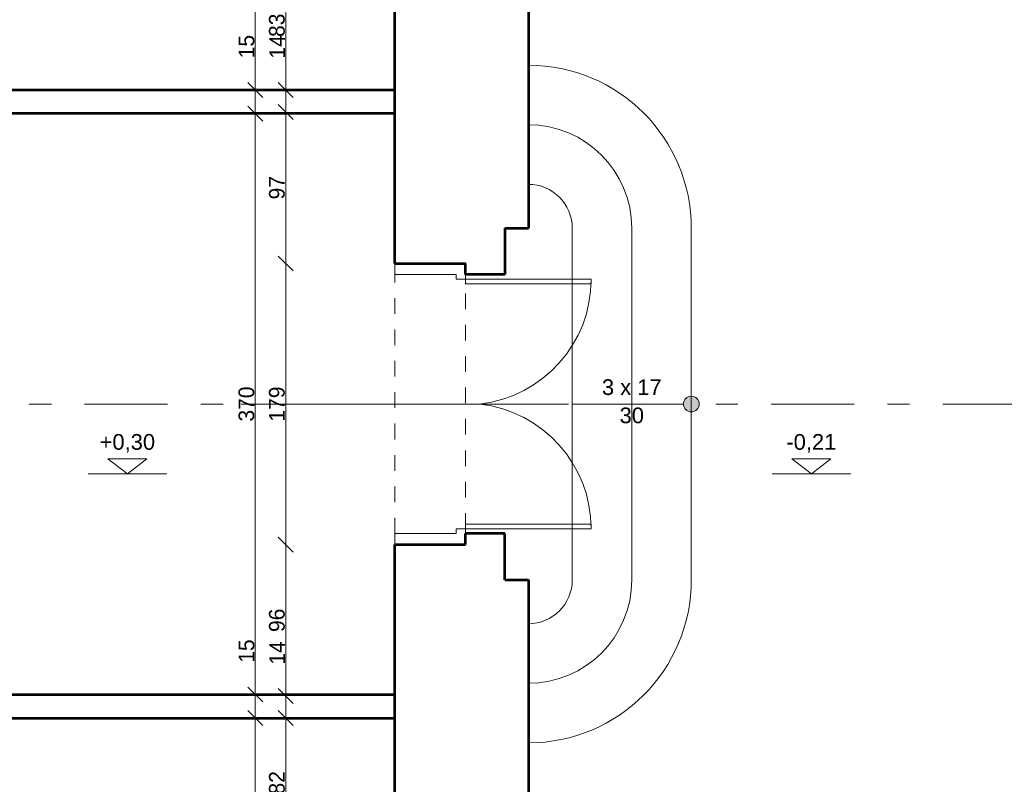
# Model space of a CAD drawing. Header units: inches. Extents: x -21887 to 84279, y -131485 to 67836.
# Tile 159 of 256: x 61619 to 67893, y 6839 to 11709. Entities that reach past the tile are written whole.
import ezdxf

# ---------------------------------------------------------------- set-up
doc = ezdxf.new("R2010")
doc.units = ezdxf.units.IN
doc.header["$MEASUREMENT"] = 0
for name, pattern in [('Dashed copy', [200, 100, -100]), ('Double Dashed', [1093.611073, 529.166651, -211.666656, 141.111112, -211.666656]), ('Long Dashed', [1058.333302, 634.99999, -423.333311])]:
    doc.linetypes.add(name, pattern=pattern)
doc.layers.get('0').update_dxf_attribs({"lineweight": 13})
doc.layers.get('Defpoints').update_dxf_attribs({"lineweight": 13})
for name, color, linetype, lineweight in [('AI_MURY', 7, 'Continuous', 53), ('Dimensioning', 7, 'Continuous', 13), ('DRZWI', 7, 'Continuous', 13), ('dzialowki', 7, 'Continuous', 53), ('PODCIAGI', 7, 'Continuous', 13), ('schodzy', 7, 'Continuous', 13)]:
    doc.layers.add(name, color=color, linetype=linetype, lineweight=lineweight)
doc.styles.add('GENERATED_STYLE_7', font='txt')
doc.styles.add('Style-Courier New', font='txt')
doc.dimstyles.new('Dimstyle_4', dxfattribs={"dimtxt": 100, "dimasz": 95, "dimexe": 0, "dimexo": 0, "dimgap": 0.09, "dimtad": 1, "dimdec": 0, "dimlfac": 0.1, "dimzin": 0, "dimdsep": 46, "dimlunit": 5, "dimtxsty": 'GENERATED_STYLE_7', "dimblk": 'ARROWHEAD_6', "dimcen": 0.09, "dimclrd": 161, "dimclre": 161, "dimclrt": 7, "dimadec": 0, "dimazin": 0, "dimtfac": 1, "dimtdec": 0, "dimtmove": 0, "dimatfit": 3, "dimfxl": 0, "dimtolj": 1, "dimtzin": 0, "dimarcsym": 0})

# ---------------------------------------------------------------- blocks, each defined once
blk = doc.blocks.new('ARROWHEAD_6')
at = {"color": 0, "linetype": 'Continuous'}
for p, q in [((0, 0), (-1, 0)), ((-0.5, -0.5), (0.5, 0.5))]:
    blk.add_line(p, q, dxfattribs=at)
blk = doc.blocks.new('*U162')
at = {"layer": 'Defpoints', "color": 0, "linetype": 'Continuous'}
for p in [(63110.2, 7260.7), (63120.5, 7260.7), (63120.5, 3490.7)]:
    blk.add_point(p, dxfattribs=at)
at = {"layer": 'Dimensioning', "color": 161, "linetype": 'Continuous', "lineweight": -2}
for p, q in [((63120.3, 7260.7), (63120.5, 7260.7)), ((63120.5, 3585.7), (63120.5, 7165.7))]:
    blk.add_line(p, q, dxfattribs=at)
at = {"layer": 'Dimensioning', "color": 161, "linetype": 'Continuous', "lineweight": -2, "xscale": 95, "yscale": 95, "zscale": 95}
for p, rotation in [((63120.5, 7260.7), 90), ((63120.5, 3490.7), 270)]:
    blk.add_blockref('ARROWHEAD_6', p, dxfattribs=dict(at, rotation=rotation))
at = {"layer": 'Dimensioning', "color": 7, "linetype": 'Continuous', "insert": (63064.2, 5375.7), "char_height": 100, "attachment_point": 5, "rotation": 90, "style": 'GENERATED_STYLE_7'}
blk.add_mtext('377', dxfattribs=at)
blk = doc.blocks.new('*D1838')
at = {"layer": 'Defpoints'}
for p in [(63110.2, 7260.7), (63120.5, 7260.7), (63120.5, 5375.7), (63120.5, 3490.7)]:
    blk.add_point(p, dxfattribs=at)
at = {"layer": 'Dimensioning', "color": 161, "linetype": 'Continuous'}
blk.add_blockref('*U162', (0, 0), dxfattribs=at)
blk = doc.blocks.new('*U163')
at = {"layer": 'Defpoints', "color": 0, "linetype": 'Continuous'}
for p in [(63120.5, 7410.7), (63120.5, 7410.7), (63110.2, 7260.7)]:
    blk.add_point(p, dxfattribs=at)
at = {"layer": 'Dimensioning', "color": 161, "linetype": 'Continuous', "lineweight": -2}
for p, q in [((63120.5, 7505.7), (63120.5, 7774.1)), ((63120.5, 7260.7), (63120.5, 7410.7)), ((63120.3, 7260.7), (63120.5, 7260.7)), ((63120.5, 7165.7), (63120.5, 7070.7))]:
    blk.add_line(p, q, dxfattribs=at)
at = {"layer": 'Dimensioning', "color": 161, "linetype": 'Continuous', "lineweight": -2, "xscale": 95, "yscale": 95, "zscale": 95}
for p, rotation in [((63120.5, 7410.7), 270), ((63120.5, 7260.7), 90)]:
    blk.add_blockref('ARROWHEAD_6', p, dxfattribs=dict(at, rotation=rotation))
at = {"layer": 'Dimensioning', "color": 7, "linetype": 'Continuous', "insert": (63064.8, 7687.4), "char_height": 100, "attachment_point": 5, "rotation": 90, "style": 'GENERATED_STYLE_7'}
blk.add_mtext('15', dxfattribs=at)
blk = doc.blocks.new('*D1839')
at = {"layer": 'Defpoints'}
for p in [(63120.5, 7687.4), (63120.5, 7410.7), (63120.5, 7410.7), (63110.2, 7260.7)]:
    blk.add_point(p, dxfattribs=at)
at = {"layer": 'Dimensioning', "color": 161, "linetype": 'Continuous'}
blk.add_blockref('*U163', (0, 0), dxfattribs=at)
blk = doc.blocks.new('*U164')
at = {"layer": 'Defpoints', "color": 0, "linetype": 'Continuous'}
for p in [(63110.2, 11110.7), (63120.5, 11110.7), (63120.5, 7410.7)]:
    blk.add_point(p, dxfattribs=at)
at = {"layer": 'Dimensioning', "color": 161, "linetype": 'Continuous', "lineweight": -2}
for p, q in [((63120.3, 11110.7), (63120.5, 11110.7)), ((63120.5, 7505.7), (63120.5, 11015.7))]:
    blk.add_line(p, q, dxfattribs=at)
at = {"layer": 'Dimensioning', "color": 161, "linetype": 'Continuous', "lineweight": -2, "xscale": 95, "yscale": 95, "zscale": 95}
for p, rotation in [((63120.5, 11110.7), 90), ((63120.5, 7410.7), 270)]:
    blk.add_blockref('ARROWHEAD_6', p, dxfattribs=dict(at, rotation=rotation))
at = {"layer": 'Dimensioning', "color": 7, "linetype": 'Continuous', "insert": (63064.2, 9260.7), "char_height": 100, "attachment_point": 5, "rotation": 90, "style": 'GENERATED_STYLE_7'}
blk.add_mtext('370', dxfattribs=at)
blk = doc.blocks.new('*D1840')
at = {"layer": 'Defpoints'}
for p in [(63110.2, 11110.7), (63120.5, 11110.7), (63120.5, 9260.7), (63120.5, 7410.7)]:
    blk.add_point(p, dxfattribs=at)
at = {"layer": 'Dimensioning', "color": 161, "linetype": 'Continuous'}
blk.add_blockref('*U164', (0, 0), dxfattribs=at)
blk = doc.blocks.new('*U165')
at = {"layer": 'Defpoints', "color": 0, "linetype": 'Continuous'}
for p in [(63120.5, 11260.7), (63120.5, 11260.7), (63110.2, 11110.7)]:
    blk.add_point(p, dxfattribs=at)
at = {"layer": 'Dimensioning', "color": 161, "linetype": 'Continuous', "lineweight": -2}
for p, q in [((63120.5, 11355.7), (63120.5, 11624.1)), ((63120.5, 11110.7), (63120.5, 11260.7)), ((63120.3, 11110.7), (63120.5, 11110.7)), ((63120.5, 11015.7), (63120.5, 10920.7))]:
    blk.add_line(p, q, dxfattribs=at)
at = {"layer": 'Dimensioning', "color": 161, "linetype": 'Continuous', "lineweight": -2, "xscale": 95, "yscale": 95, "zscale": 95}
for p, rotation in [((63120.5, 11260.7), 270), ((63120.5, 11110.7), 90)]:
    blk.add_blockref('ARROWHEAD_6', p, dxfattribs=dict(at, rotation=rotation))
at = {"layer": 'Dimensioning', "color": 7, "linetype": 'Continuous', "insert": (63064.8, 11537.4), "char_height": 100, "attachment_point": 5, "rotation": 90, "style": 'GENERATED_STYLE_7'}
blk.add_mtext('15', dxfattribs=at)
blk = doc.blocks.new('*D1841')
at = {"layer": 'Defpoints'}
for p in [(63120.5, 11537.4), (63120.5, 11260.7), (63120.5, 11260.7), (63110.2, 11110.7)]:
    blk.add_point(p, dxfattribs=at)
at = {"layer": 'Dimensioning', "color": 161, "linetype": 'Continuous'}
blk.add_blockref('*U165', (0, 0), dxfattribs=at)
blk = doc.blocks.new('*U166')
at = {"layer": 'Defpoints', "color": 0, "linetype": 'Continuous'}
for p in [(63120.5, 14790.7), (63120.5, 14790.7), (63120.5, 11260.7)]:
    blk.add_point(p, dxfattribs=at)
at = {"layer": 'Dimensioning', "color": 161, "linetype": 'Continuous', "lineweight": -2}
blk.add_line((63120.5, 11355.7), (63120.5, 14695.7), dxfattribs=at)
at = {"layer": 'Dimensioning', "color": 161, "linetype": 'Continuous', "lineweight": -2, "xscale": 95, "yscale": 95, "zscale": 95}
for p, rotation in [((63120.5, 14790.7), 90), ((63120.5, 11260.7), 270)]:
    blk.add_blockref('ARROWHEAD_6', p, dxfattribs=dict(at, rotation=rotation))
at = {"layer": 'Dimensioning', "color": 7, "linetype": 'Continuous', "insert": (63064.2, 13025.7), "char_height": 100, "attachment_point": 5, "rotation": 90, "style": 'GENERATED_STYLE_7'}
blk.add_mtext('353', dxfattribs=at)
blk = doc.blocks.new('*D1842')
at = {"layer": 'Defpoints'}
for p in [(63120.5, 14790.7), (63120.5, 14790.7), (63120.5, 13025.7), (63120.5, 11260.7)]:
    blk.add_point(p, dxfattribs=at)
at = {"layer": 'Dimensioning', "color": 161, "linetype": 'Continuous'}
blk.add_blockref('*U166', (0, 0), dxfattribs=at)
blk = doc.blocks.new('*U47')
at = {"layer": 'Defpoints', "color": 0, "linetype": 'Continuous'}
for p in [(62048, 8140.7), (76339.4, 8140.7), (62048, 6680.7)]:
    blk.add_point(p, dxfattribs=at)
at = {"layer": 'Dimensioning', "color": 161, "linetype": 'Continuous', "lineweight": -2}
for p, q in [((76339.2, 8140.7), (76339.4, 8140.7)), ((76339.4, 6775.7), (76339.4, 8045.7)), ((76339.2, 6680.7), (76339.4, 6680.7))]:
    blk.add_line(p, q, dxfattribs=at)
at = {"layer": 'Dimensioning', "color": 161, "linetype": 'Continuous', "lineweight": -2, "xscale": 95, "yscale": 95, "zscale": 95}
for p, rotation in [((76339.4, 8140.7), 90), ((76339.4, 6680.7), 270)]:
    blk.add_blockref('ARROWHEAD_6', p, dxfattribs=dict(at, rotation=rotation))
at = {"layer": 'Dimensioning', "color": 7, "linetype": 'Continuous', "insert": (76283.1, 7410.7), "char_height": 100, "attachment_point": 5, "rotation": 90, "style": 'GENERATED_STYLE_7'}
blk.add_mtext('146', dxfattribs=at)
blk = doc.blocks.new('*D2214')
at = {"layer": 'Defpoints'}
for p in [(62048, 8140.7), (76339.4, 8140.7), (76339.4, 7410.7), (62048, 6680.7)]:
    blk.add_point(p, dxfattribs=at)
at = {"layer": 'Dimensioning', "color": 161, "linetype": 'Continuous'}
blk.add_blockref('*U47', (0, 0), dxfattribs=at)
blk = doc.blocks.new('*U48')
at = {"layer": 'Defpoints', "color": 0, "linetype": 'Continuous'}
for p in [(62048, 10380.7), (76339.4, 10380.7), (62048, 8140.7)]:
    blk.add_point(p, dxfattribs=at)
at = {"layer": 'Dimensioning', "color": 161, "linetype": 'Continuous', "lineweight": -2}
for p, q in [((76339.2, 10380.7), (76339.4, 10380.7)), ((76339.4, 8235.7), (76339.4, 10285.7)), ((76339.2, 8140.7), (76339.4, 8140.7))]:
    blk.add_line(p, q, dxfattribs=at)
at = {"layer": 'Dimensioning', "color": 161, "linetype": 'Continuous', "lineweight": -2, "xscale": 95, "yscale": 95, "zscale": 95}
for p, rotation in [((76339.4, 10380.7), 90), ((76339.4, 8140.7), 270)]:
    blk.add_blockref('ARROWHEAD_6', p, dxfattribs=dict(at, rotation=rotation))
at = {"layer": 'Dimensioning', "color": 7, "linetype": 'Continuous', "insert": (76284.4, 9260.7), "char_height": 100, "attachment_point": 5, "rotation": 90, "style": 'GENERATED_STYLE_7'}
blk.add_mtext('224', dxfattribs=at)
blk = doc.blocks.new('*D2215')
at = {"layer": 'Defpoints'}
for p in [(62048, 10380.7), (76339.4, 10380.7), (76339.4, 9260.7), (62048, 8140.7)]:
    blk.add_point(p, dxfattribs=at)
at = {"layer": 'Dimensioning', "color": 161, "linetype": 'Continuous'}
blk.add_blockref('*U48', (0, 0), dxfattribs=at)
blk = doc.blocks.new('*U49')
at = {"layer": 'Defpoints', "color": 0, "linetype": 'Continuous'}
for p in [(62048, 11840.7), (76339.4, 11840.7), (62048, 10380.7)]:
    blk.add_point(p, dxfattribs=at)
at = {"layer": 'Dimensioning', "color": 161, "linetype": 'Continuous', "lineweight": -2}
for p, q in [((76339.2, 11840.7), (76339.4, 11840.7)), ((76339.4, 10475.7), (76339.4, 11745.7)), ((76339.2, 10380.7), (76339.4, 10380.7))]:
    blk.add_line(p, q, dxfattribs=at)
at = {"layer": 'Dimensioning', "color": 161, "linetype": 'Continuous', "lineweight": -2, "xscale": 95, "yscale": 95, "zscale": 95}
for p, rotation in [((76339.4, 11840.7), 90), ((76339.4, 10380.7), 270)]:
    blk.add_blockref('ARROWHEAD_6', p, dxfattribs=dict(at, rotation=rotation))
at = {"layer": 'Dimensioning', "color": 7, "linetype": 'Continuous', "insert": (76283.1, 11110.7), "char_height": 100, "attachment_point": 5, "rotation": 90, "style": 'GENERATED_STYLE_7'}
blk.add_mtext('146', dxfattribs=at)
blk = doc.blocks.new('*D2216')
at = {"layer": 'Defpoints'}
for p in [(62048, 11840.7), (76339.4, 11840.7), (76339.4, 11110.7), (62048, 10380.7)]:
    blk.add_point(p, dxfattribs=at)
at = {"layer": 'Dimensioning', "color": 161, "linetype": 'Continuous'}
blk.add_blockref('*U49', (0, 0), dxfattribs=at)
blk = doc.blocks.new('*U64')
at = {"layer": 'Defpoints', "color": 0, "linetype": 'Continuous'}
for p in [(62048, 19240.7), (76839.4, 19240.7), (62048, -719.3)]:
    blk.add_point(p, dxfattribs=at)
at = {"layer": 'Dimensioning', "color": 161, "linetype": 'Continuous', "lineweight": -2}
for p, q in [((76839.2, 19240.7), (76839.4, 19240.7)), ((76839.4, -624.3), (76839.4, 19145.7)), ((76839.2, -719.3), (76839.4, -719.3))]:
    blk.add_line(p, q, dxfattribs=at)
at = {"layer": 'Dimensioning', "color": 161, "linetype": 'Continuous', "lineweight": -2, "xscale": 95, "yscale": 95, "zscale": 95}
for p, rotation in [((76839.4, 19240.7), 90), ((76839.4, -719.3), 270)]:
    blk.add_blockref('ARROWHEAD_6', p, dxfattribs=dict(at, rotation=rotation))
at = {"layer": 'Dimensioning', "color": 7, "linetype": 'Continuous', "insert": (76783.1, 9260.7), "char_height": 100, "attachment_point": 5, "rotation": 90, "style": 'GENERATED_STYLE_7'}
blk.add_mtext('1996', dxfattribs=at)
blk = doc.blocks.new('*D2231')
at = {"layer": 'Defpoints'}
for p in [(62048, 19240.7), (76839.4, 19240.7), (76839.4, 9260.7), (62048, -719.3)]:
    blk.add_point(p, dxfattribs=at)
at = {"layer": 'Dimensioning', "color": 161, "linetype": 'Continuous'}
blk.add_blockref('*U64', (0, 0), dxfattribs=at)
blk = doc.blocks.new('*U81')
at = {"layer": 'Defpoints', "color": 0, "linetype": 'Continuous'}
for p in [(61648, 9260.7), (77339.4, 9260.7), (61998, 5560.7)]:
    blk.add_point(p, dxfattribs=at)
at = {"layer": 'Dimensioning', "color": 161, "linetype": 'Continuous', "lineweight": -2}
for p, q in [((77339.2, 9260.7), (77339.4, 9260.7)), ((77339.4, 5655.7), (77339.4, 9165.7)), ((77339.2, 5560.7), (77339.4, 5560.7))]:
    blk.add_line(p, q, dxfattribs=at)
at = {"layer": 'Dimensioning', "color": 161, "linetype": 'Continuous', "lineweight": -2, "xscale": 95, "yscale": 95, "zscale": 95}
for p, rotation in [((77339.4, 9260.7), 90), ((77339.4, 5560.7), 270)]:
    blk.add_blockref('ARROWHEAD_6', p, dxfattribs=dict(at, rotation=rotation))
at = {"layer": 'Dimensioning', "color": 7, "linetype": 'Continuous', "insert": (77283.1, 7410.7), "char_height": 100, "attachment_point": 5, "rotation": 90, "style": 'GENERATED_STYLE_7'}
blk.add_mtext('370', dxfattribs=at)
blk = doc.blocks.new('*D2248')
at = {"layer": 'Defpoints'}
for p in [(61648, 9260.7), (77339.4, 9260.7), (77339.4, 7410.7), (61998, 5560.7)]:
    blk.add_point(p, dxfattribs=at)
at = {"layer": 'Dimensioning', "color": 161, "linetype": 'Continuous'}
blk.add_blockref('*U81', (0, 0), dxfattribs=at)
blk = doc.blocks.new('*U82')
at = {"layer": 'Defpoints', "color": 0, "linetype": 'Continuous'}
for p in [(61998, 12960.7), (77339.4, 12960.7), (61648, 9260.7)]:
    blk.add_point(p, dxfattribs=at)
at = {"layer": 'Dimensioning', "color": 161, "linetype": 'Continuous', "lineweight": -2}
for p, q in [((77339.2, 12960.7), (77339.4, 12960.7)), ((77339.4, 9355.7), (77339.4, 12865.7)), ((77339.2, 9260.7), (77339.4, 9260.7))]:
    blk.add_line(p, q, dxfattribs=at)
at = {"layer": 'Dimensioning', "color": 161, "linetype": 'Continuous', "lineweight": -2, "xscale": 95, "yscale": 95, "zscale": 95}
for p, rotation in [((77339.4, 12960.7), 90), ((77339.4, 9260.7), 270)]:
    blk.add_blockref('ARROWHEAD_6', p, dxfattribs=dict(at, rotation=rotation))
at = {"layer": 'Dimensioning', "color": 7, "linetype": 'Continuous', "insert": (77283.1, 11110.7), "char_height": 100, "attachment_point": 5, "rotation": 90, "style": 'GENERATED_STYLE_7'}
blk.add_mtext('370', dxfattribs=at)
blk = doc.blocks.new('*D2249')
at = {"layer": 'Defpoints'}
for p in [(61998, 12960.7), (77339.4, 12960.7), (77339.4, 11110.7), (61648, 9260.7)]:
    blk.add_point(p, dxfattribs=at)
at = {"layer": 'Dimensioning', "color": 161, "linetype": 'Continuous'}
blk.add_blockref('*U82', (0, 0), dxfattribs=at)
blk = doc.blocks.new('*U333')
at = {"layer": 'Defpoints', "color": 0, "linetype": 'Continuous'}
for p in [(63314.6, 7260.7), (64010.5, 7260.7), (64540.5, 6435.7)]:
    blk.add_point(p, dxfattribs=at)
at = {"layer": 'Dimensioning', "color": 161, "linetype": 'Continuous', "lineweight": -2}
for p, q in [((63314.8, 7260.7), (63314.6, 7260.7)), ((63314.6, 6530.7), (63314.6, 7165.7)), ((63314.8, 6435.7), (63314.6, 6435.7))]:
    blk.add_line(p, q, dxfattribs=at)
at = {"layer": 'Dimensioning', "color": 161, "linetype": 'Continuous', "lineweight": -2, "xscale": 95, "yscale": 95, "zscale": 95}
for p, rotation in [((63314.6, 7260.7), 90), ((63314.6, 6435.7), 270)]:
    blk.add_blockref('ARROWHEAD_6', p, dxfattribs=dict(at, rotation=rotation))
at = {"layer": 'Dimensioning', "color": 7, "linetype": 'Continuous', "insert": (63258.3, 6848.2), "char_height": 100, "attachment_point": 5, "rotation": 90, "style": 'GENERATED_STYLE_7'}
blk.add_mtext('82', dxfattribs=at)
blk = doc.blocks.new('*D2274')
at = {"layer": 'Defpoints'}
for p in [(63314.6, 7260.7), (64010.5, 7260.7), (63314.6, 6848.2), (64540.5, 6435.7)]:
    blk.add_point(p, dxfattribs=at)
at = {"layer": 'Dimensioning', "color": 161, "linetype": 'Continuous'}
blk.add_blockref('*U333', (0, 0), dxfattribs=at)
blk = doc.blocks.new('*U334')
at = {"layer": 'Defpoints', "color": 0, "linetype": 'Continuous'}
for p in [(63314.6, 7400.7), (64010.5, 7400.7), (64010.5, 7260.7)]:
    blk.add_point(p, dxfattribs=at)
at = {"layer": 'Dimensioning', "color": 161, "linetype": 'Continuous', "lineweight": -2}
for p, q in [((63314.6, 7495.7), (63314.6, 7760.5)), ((63314.8, 7400.7), (63314.6, 7400.7)), ((63314.6, 7260.7), (63314.6, 7400.7)), ((63314.8, 7260.7), (63314.6, 7260.7)), ((63314.6, 7165.7), (63314.6, 7070.7))]:
    blk.add_line(p, q, dxfattribs=at)
at = {"layer": 'Dimensioning', "color": 161, "linetype": 'Continuous', "lineweight": -2, "xscale": 95, "yscale": 95, "zscale": 95}
for p, rotation in [((63314.6, 7400.7), 270), ((63314.6, 7260.7), 90)]:
    blk.add_blockref('ARROWHEAD_6', p, dxfattribs=dict(at, rotation=rotation))
at = {"layer": 'Dimensioning', "color": 7, "linetype": 'Continuous', "insert": (63260.2, 7675.6), "char_height": 100, "attachment_point": 5, "rotation": 90, "style": 'GENERATED_STYLE_7'}
blk.add_mtext('14', dxfattribs=at)
blk = doc.blocks.new('*D2275')
at = {"layer": 'Defpoints'}
for p in [(63314.6, 7675.6), (63314.6, 7400.7), (64010.5, 7400.7), (64010.5, 7260.7)]:
    blk.add_point(p, dxfattribs=at)
at = {"layer": 'Dimensioning', "color": 161, "linetype": 'Continuous'}
blk.add_blockref('*U334', (0, 0), dxfattribs=at)
blk = doc.blocks.new('*U335')
at = {"layer": 'Defpoints', "color": 0, "linetype": 'Continuous'}
for p in [(63314.6, 8365.7), (64460.5, 8365.7), (64010.5, 7400.7)]:
    blk.add_point(p, dxfattribs=at)
at = {"layer": 'Dimensioning', "color": 161, "linetype": 'Continuous', "lineweight": -2}
for p, q in [((63314.8, 8365.7), (63314.6, 8365.7)), ((63314.6, 7495.7), (63314.6, 8270.7)), ((63314.8, 7400.7), (63314.6, 7400.7))]:
    blk.add_line(p, q, dxfattribs=at)
at = {"layer": 'Dimensioning', "color": 161, "linetype": 'Continuous', "lineweight": -2, "xscale": 95, "yscale": 95, "zscale": 95}
for p, rotation in [((63314.6, 8365.7), 90), ((63314.6, 7400.7), 270)]:
    blk.add_blockref('ARROWHEAD_6', p, dxfattribs=dict(at, rotation=rotation))
at = {"layer": 'Dimensioning', "color": 7, "linetype": 'Continuous', "insert": (63258.3, 7883.2), "char_height": 100, "attachment_point": 5, "rotation": 90, "style": 'GENERATED_STYLE_7'}
blk.add_mtext('96', dxfattribs=at)
blk = doc.blocks.new('*D2276')
at = {"layer": 'Defpoints'}
for p in [(63314.6, 8365.7), (64460.5, 8365.7), (63314.6, 7883.2), (64010.5, 7400.7)]:
    blk.add_point(p, dxfattribs=at)
at = {"layer": 'Dimensioning', "color": 161, "linetype": 'Continuous'}
blk.add_blockref('*U335', (0, 0), dxfattribs=at)
blk = doc.blocks.new('*U336')
at = {"layer": 'Defpoints', "color": 0, "linetype": 'Continuous'}
for p in [(63314.6, 10155.7), (64152.5, 10155.7), (64460.5, 8365.7)]:
    blk.add_point(p, dxfattribs=at)
at = {"layer": 'Dimensioning', "color": 161, "linetype": 'Continuous', "lineweight": -2}
for p, q in [((63314.8, 10155.7), (63314.6, 10155.7)), ((63314.6, 8460.7), (63314.6, 10060.7)), ((63314.8, 8365.7), (63314.6, 8365.7))]:
    blk.add_line(p, q, dxfattribs=at)
at = {"layer": 'Dimensioning', "color": 161, "linetype": 'Continuous', "lineweight": -2, "xscale": 95, "yscale": 95, "zscale": 95}
for p, rotation in [((63314.6, 10155.7), 90), ((63314.6, 8365.7), 270)]:
    blk.add_blockref('ARROWHEAD_6', p, dxfattribs=dict(at, rotation=rotation))
at = {"layer": 'Dimensioning', "color": 7, "linetype": 'Continuous', "insert": (63258.3, 9260.7), "char_height": 100, "attachment_point": 5, "rotation": 90, "style": 'GENERATED_STYLE_7'}
blk.add_mtext('179', dxfattribs=at)
blk = doc.blocks.new('*D2277')
at = {"layer": 'Defpoints'}
for p in [(63314.6, 10155.7), (64152.5, 10155.7), (63314.6, 9260.7), (64460.5, 8365.7)]:
    blk.add_point(p, dxfattribs=at)
at = {"layer": 'Dimensioning', "color": 161, "linetype": 'Continuous'}
blk.add_blockref('*U336', (0, 0), dxfattribs=at)
blk = doc.blocks.new('*U337')
at = {"layer": 'Defpoints', "color": 0, "linetype": 'Continuous'}
for p in [(63314.6, 11120.7), (64010.5, 11120.7), (64152.5, 10155.7)]:
    blk.add_point(p, dxfattribs=at)
at = {"layer": 'Dimensioning', "color": 161, "linetype": 'Continuous', "lineweight": -2}
for p, q in [((63314.8, 11120.7), (63314.6, 11120.7)), ((63314.6, 10250.7), (63314.6, 11025.7)), ((63314.8, 10155.7), (63314.6, 10155.7))]:
    blk.add_line(p, q, dxfattribs=at)
at = {"layer": 'Dimensioning', "color": 161, "linetype": 'Continuous', "lineweight": -2, "xscale": 95, "yscale": 95, "zscale": 95}
for p, rotation in [((63314.6, 11120.7), 90), ((63314.6, 10155.7), 270)]:
    blk.add_blockref('ARROWHEAD_6', p, dxfattribs=dict(at, rotation=rotation))
at = {"layer": 'Dimensioning', "color": 7, "linetype": 'Continuous', "insert": (63258.3, 10638.2), "char_height": 100, "attachment_point": 5, "rotation": 90, "style": 'GENERATED_STYLE_7'}
blk.add_mtext('97', dxfattribs=at)
blk = doc.blocks.new('*D2278')
at = {"layer": 'Defpoints'}
for p in [(63314.6, 11120.7), (64010.5, 11120.7), (63314.6, 10638.2), (64152.5, 10155.7)]:
    blk.add_point(p, dxfattribs=at)
at = {"layer": 'Dimensioning', "color": 161, "linetype": 'Continuous'}
blk.add_blockref('*U337', (0, 0), dxfattribs=at)
blk = doc.blocks.new('*U338')
at = {"layer": 'Defpoints', "color": 0, "linetype": 'Continuous'}
for p in [(63314.6, 11260.7), (64010.5, 11260.7), (64010.5, 11120.7)]:
    blk.add_point(p, dxfattribs=at)
at = {"layer": 'Dimensioning', "color": 161, "linetype": 'Continuous', "lineweight": -2}
for p, q in [((63314.6, 11355.7), (63314.6, 11620.5)), ((63314.8, 11260.7), (63314.6, 11260.7)), ((63314.6, 11120.7), (63314.6, 11260.7)), ((63314.8, 11120.7), (63314.6, 11120.7)), ((63314.6, 11025.7), (63314.6, 10930.7))]:
    blk.add_line(p, q, dxfattribs=at)
at = {"layer": 'Dimensioning', "color": 161, "linetype": 'Continuous', "lineweight": -2, "xscale": 95, "yscale": 95, "zscale": 95}
for p, rotation in [((63314.6, 11260.7), 270), ((63314.6, 11120.7), 90)]:
    blk.add_blockref('ARROWHEAD_6', p, dxfattribs=dict(at, rotation=rotation))
at = {"layer": 'Dimensioning', "color": 7, "linetype": 'Continuous', "insert": (63260.2, 11535.6), "char_height": 100, "attachment_point": 5, "rotation": 90, "style": 'GENERATED_STYLE_7'}
blk.add_mtext('14', dxfattribs=at)
blk = doc.blocks.new('*D2279')
at = {"layer": 'Defpoints'}
for p in [(63314.6, 11535.6), (63314.6, 11260.7), (64010.5, 11260.7), (64010.5, 11120.7)]:
    blk.add_point(p, dxfattribs=at)
at = {"layer": 'Dimensioning', "color": 161, "linetype": 'Continuous'}
blk.add_blockref('*U338', (0, 0), dxfattribs=at)
blk = doc.blocks.new('*U339')
at = {"layer": 'Defpoints', "color": 0, "linetype": 'Continuous'}
for p in [(63314.6, 12085.7), (64152.7, 12085.7), (64010.5, 11260.7)]:
    blk.add_point(p, dxfattribs=at)
at = {"layer": 'Dimensioning', "color": 161, "linetype": 'Continuous', "lineweight": -2}
for p, q in [((63314.8, 12085.7), (63314.6, 12085.7)), ((63314.6, 11355.7), (63314.6, 11990.7)), ((63314.8, 11260.7), (63314.6, 11260.7))]:
    blk.add_line(p, q, dxfattribs=at)
at = {"layer": 'Dimensioning', "color": 161, "linetype": 'Continuous', "lineweight": -2, "xscale": 95, "yscale": 95, "zscale": 95}
for p, rotation in [((63314.6, 12085.7), 90), ((63314.6, 11260.7), 270)]:
    blk.add_blockref('ARROWHEAD_6', p, dxfattribs=dict(at, rotation=rotation))
at = {"layer": 'Dimensioning', "color": 7, "linetype": 'Continuous', "insert": (63258.3, 11673.2), "char_height": 100, "attachment_point": 5, "rotation": 90, "style": 'GENERATED_STYLE_7'}
blk.add_mtext('83', dxfattribs=at)
blk = doc.blocks.new('*D2280')
at = {"layer": 'Defpoints'}
for p in [(63314.6, 12085.7), (64152.7, 12085.7), (63314.6, 11673.2), (64010.5, 11260.7)]:
    blk.add_point(p, dxfattribs=at)
at = {"layer": 'Dimensioning', "color": 161, "linetype": 'Continuous'}
blk.add_blockref('*U339', (0, 0), dxfattribs=at)

msp = doc.modelspace()

# ---------------------------------------------------------------- hatches: boundary and pattern name
at = {"layer": 'schodzy'}
msp.add_hatch(color=9, dxfattribs=at).paths.add_polyline_path([(65948.5, 9260.7, 1), (65848.5, 9260.7, 1)], flags=16)

# ---------------------------------------------------------------- linework, layer by layer
at = {"layer": 'AI_MURY', "color": 7, "linetype": 'Continuous'}
for p, q in [((64010.5, 10155.7), (64010.5, 12085.7)), ((64860.5, 11840.7), (64860.5, 10380.7)), ((64710.5, 10380.7), (64860.5, 10380.7)), ((64710.5, 10380.7), (64710.5, 10085.7)), ((64010.5, 10155.7), (64461.1, 10155.7)), ((64460.5, 10085.7), (64460.5, 10155.7)), ((64710.5, 10085.7), (64460.5, 10085.7)), ((64460.5, 8365.7), (64460.5, 8435.7)), ((64710.5, 8435.7), (64460.5, 8435.7)), ((64710.5, 8140.7), (64710.5, 8435.7)), ((64010.5, 6435.7), (64010.5, 8365.7)), ((64010.5, 8365.7), (64460.5, 8365.7)), ((64710.5, 8140.7), (64860.5, 8140.7)), ((64860.5, 8140.7), (64860.5, 6680.7))]:
    msp.add_line(p, q, dxfattribs=at)
at = {"layer": 'DRZWI', "color": 5, "linetype": 'Continuous'}
for p, q in [((64010.5, 10155.7), (64010.5, 10085.7)), ((64010.5, 10085.7), (64400.5, 10085.7)), ((64400.5, 10085.7), (64400.5, 10055.7)), ((64400.5, 10055.7), (64460.5, 10055.7)), ((64460.5, 10085.7), (64460.5, 10055.7)), ((64460.5, 10055.7), (64460.5, 10025.7)), ((64460.5, 8465.7), (64460.5, 8495.7)), ((64010.5, 8365.7), (64010.5, 8435.7)), ((64010.5, 8435.7), (64400.5, 8435.7)), ((64400.5, 8465.7), (64460.5, 8465.7)), ((64400.5, 8435.7), (64400.5, 8465.7)), ((64460.5, 8435.7), (64460.5, 8465.7))]:
    msp.add_line(p, q, dxfattribs=at)
at = {"layer": 'DRZWI', "color": 5, "linetype": 'Dashed copy'}
for p, q in [((64010.5, 8435.7), (64010.5, 10085.7)), ((64460.5, 8465.7), (64460.5, 10055.7))]:
    msp.add_line(p, q, dxfattribs=at)
at = {"layer": 'dzialowki', "color": 12, "linetype": 'Continuous'}
for p, q in [((64010.5, 11260.7), (58450.5, 11260.7)), ((64010.5, 11110.7), (58450.5, 11110.7)), ((57180.5, 7410.7), (64010.5, 7410.7)), ((57180.5, 7260.7), (64010.5, 7260.7))]:
    msp.add_line(p, q, dxfattribs=at)
at = {"layer": 'PODCIAGI', "color": 7, "linetype": 'Double Dashed'}
msp.add_line((82247, 9260.7), (-13376.4, 9260.7), dxfattribs=at)
at = {"layer": 'PODCIAGI', "color": 5, "linetype": 'Continuous'}
msp.add_line((65116.7, 9260.7), (63030.4, 9260.7), dxfattribs=at)
at = {"layer": 'PODCIAGI', "color": 9, "linetype": 'Long Dashed'}
for p, q in [((62305.3, 8816.2), (62181.6, 8912)), ((62181.6, 8912), (62429, 8912)), ((62305.3, 8816.2), (62429, 8912)), ((62056.2, 8816.2), (62556.1, 8816.2))]:
    msp.add_line(p, q, dxfattribs=at)
at = {"layer": 'schodzy', "color": 9, "linetype": 'Continuous'}
for p, q in [((65139.9, 10380.7), (65139.9, 8140.7)), ((65519.2, 10380.7), (65519.2, 8140.7)), ((65898.5, 10380.7), (65898.5, 8140.7)), ((65848.5, 9260.7), (65139.9, 9260.7))]:
    msp.add_line(p, q, dxfattribs=at)
at = {"layer": 'schodzy', "color": 5, "linetype": 'Continuous'}
for p, q in [((64460.5, 10055.7), (65260.5, 10055.7)), ((65260.5, 10055.7), (65260.5, 10025.7)), ((64460.5, 10025.7), (65260.5, 10025.7)), ((64460.5, 8495.7), (65260.5, 8495.7)), ((65260.5, 8465.7), (65260.5, 8495.7)), ((64460.5, 8465.7), (65260.5, 8465.7))]:
    msp.add_line(p, q, dxfattribs=at)
at = {"layer": 'schodzy', "color": 9, "linetype": 'Long Dashed'}
for p, q in [((66663.1, 8816.2), (66539.4, 8912)), ((66539.4, 8912), (66786.7, 8912)), ((66663.1, 8816.2), (66786.7, 8912)), ((66414, 8816.2), (66913.9, 8816.2))]:
    msp.add_line(p, q, dxfattribs=at)
at = {"layer": 'schodzy', "color": 9, "linetype": 'Continuous'}
msp.add_circle((65898.5, 9260.7), 50, dxfattribs=at)
for centre, radius, start, end in [((64860.5, 10380.7), 1038, 0, 90), ((64860.5, 10380.7), 658.7, 0, 90), ((64860.5, 10380.7), 279.3, 0, 90), ((64860.5, 8140.7), 279.3, 270, 0), ((64860.5, 8140.7), 658.7, 270, 0), ((64860.5, 8140.7), 1038, 270, 0)]:
    msp.add_arc(centre, radius, start, end, dxfattribs=at)
at = {"layer": 'schodzy', "color": 5, "linetype": 'Continuous'}
for centre, start, end in [((64460.5, 10055.7), 276.4092, 0), ((64460.5, 8465.7), 0, 83.5908)]:
    msp.add_arc(centre, 800, start, end, dxfattribs=at)

# ---------------------------------------------------------------- texts
at = {"layer": 'PODCIAGI', "color": 9, "insert": (62305.3, 9069.6), "char_height": 100, "width": 614.783, "attachment_point": 2, "style": 'GENERATED_STYLE_7'}
msp.add_mtext('\\fArial|b0|i0|c238|p39;+0,30', dxfattribs=at)
at = {"layer": 'schodzy', "color": 9, "insert": (65519.2, 9418.3), "char_height": 100, "width": 1279.368, "attachment_point": 2, "line_spacing_factor": 1.079165, "style": 'GENERATED_STYLE_7'}
msp.add_mtext('\\fArial|b0|i0|c238|p39;3 x 17\\P30', dxfattribs=at)
at = {"layer": 'schodzy', "color": 9, "insert": (66663.1, 9069.6), "char_height": 100, "width": 614.783, "attachment_point": 2, "style": 'GENERATED_STYLE_7'}
msp.add_mtext('\\fArial|b0|i0|c238|p39;-0,21', dxfattribs=at)

# ---------------------------------------------------------------- dimensions: what is measured, and where the dimension line sits
at = {"layer": 'Dimensioning', "color": 161, "linetype": 'Continuous'}
for base, p1, p2, picture, middle in [((76839.4, 19240.7), (62048, -719.3), (62048, 19240.7), '*D2231', (76839.4, 9260.7)), ((63120.5, 14790.7), (63120.5, 11260.7), (63120.5, 14790.7), '*D1842', (63120.5, 13025.7)), ((77339.4, 12960.7), (61648, 9260.7), (61998, 12960.7), '*D2249', (77339.4, 11110.7)), ((63314.6151642, 12085.7131048), (64010.5180538, 11260.7131048), (64152.7214759, 12085.7131048), '*D2280', (63314.6151642, 11673.2131048)), ((76339.4, 11840.7), (62048, 10380.7), (62048, 11840.7), '*D2216', (76339.4, 11110.7)), ((63120.5, 11260.7), (63110.2, 11110.7), (63120.5, 11260.7), '*D1841', (63120.5, 11537.4)), ((63314.6, 11260.7), (64010.5, 11120.7), (64010.5, 11260.7), '*D2279', (63314.6, 11535.6)), ((63314.6151642, 11120.7131048), (64152.5299252, 10155.7131048), (64010.5180538, 11120.7131048), '*D2278', (63314.6151642, 10638.2131048)), ((63120.5, 11110.7), (63120.5, 7410.7), (63110.2, 11110.7), '*D1840', (63120.5, 9260.7)), ((76339.4, 10380.7), (62048, 8140.7), (62048, 10380.7), '*D2215', (76339.4, 9260.7)), ((63314.6, 10155.7), (64460.5, 8365.7), (64152.5, 10155.7), '*D2277', (63314.6, 9260.7)), ((77339.4, 9260.7), (61998, 5560.7), (61648, 9260.7), '*D2248', (77339.4, 7410.7)), ((63314.6151642, 8365.7131048), (64010.5180538, 7400.7131048), (64460.5180538, 8365.7131048), '*D2276', (63314.6151642, 7883.2131048)), ((76339.4, 8140.7), (62048, 6680.7), (62048, 8140.7), '*D2214', (76339.4, 7410.7)), ((63120.5, 7410.7), (63110.2, 7260.7), (63120.5, 7410.7), '*D1839', (63120.5, 7687.4)), ((63314.6, 7400.7), (64010.5, 7260.7), (64010.5, 7400.7), '*D2275', (63314.6, 7675.6)), ((63120.5, 7260.7), (63120.5, 3490.7), (63110.2, 7260.7), '*D1838', (63120.5, 5375.7)), ((63314.6151642, 7260.7131048), (64540.5180538, 6435.7131048), (64010.5180538, 7260.7131048), '*D2274', (63314.6151642, 6848.2131048))]:
    dim = msp.add_linear_dim(base=base, p1=p1, p2=p2, angle=90, dimstyle='Dimstyle_4', override={"dimtxsty": 'Style-Courier New', "dimclrd": 0, "dimclre": 161, "dimlwe": 0}, dxfattribs=at)
    dim.commit()
    dim.dimension.update_dxf_attribs({"geometry": picture, "text_midpoint": middle, "dimtype": 128})

doc.saveas('drawing.dxf')
